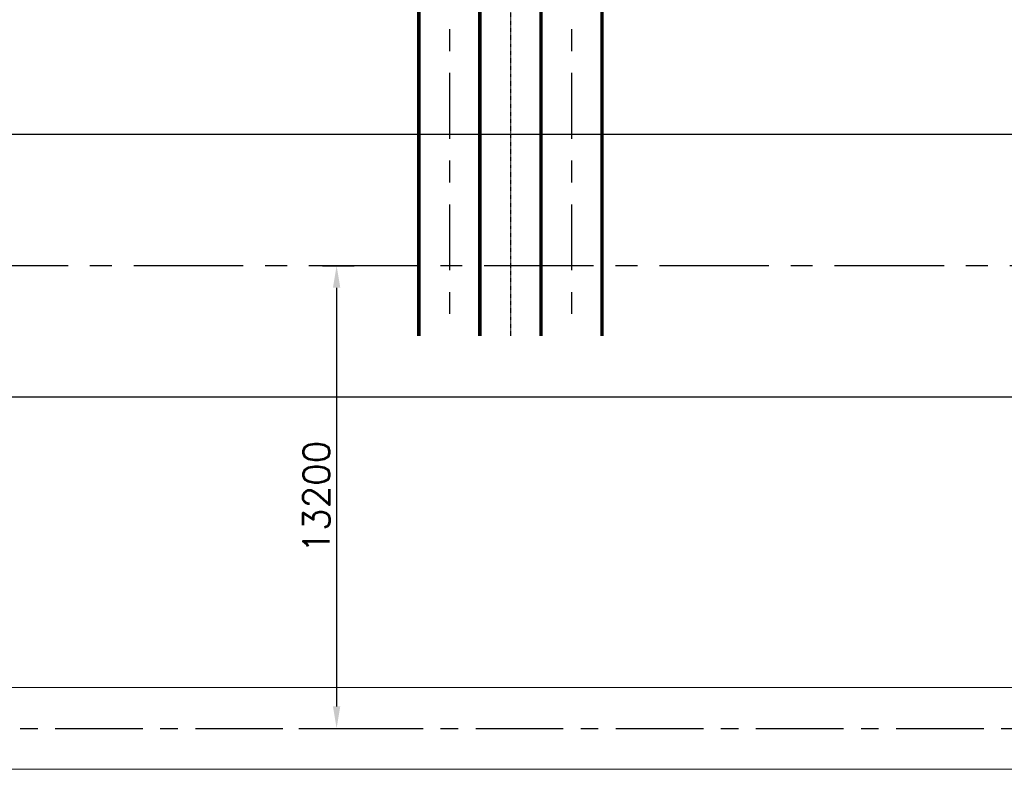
# Model space of a CAD drawing. Header units: inches. Extents: x -341304 to 31571016, y -692717 to 2132253.
# Tile 144 of 256: x 541203 to 569304, y -326851 to -305463. Entities that reach past the tile are written whole.
import ezdxf

# ---------------------------------------------------------------- set-up
doc = ezdxf.new("R2010")
doc.units = ezdxf.units.IN
doc.header["$MEASUREMENT"] = 0
for name, pattern in [('CENTER', [2, 1.25, -0.25, 0.25, -0.25]), ('CENTRE', [1.5, 0.75, -0.25, 0.25, -0.25]), ('DASHDOT', [1, 0.5, -0.25, 0, -0.25])]:
    doc.linetypes.add(name, pattern=pattern)
for name, color, linetype in [('0-CL', 8, 'CENTER'), ('0-CW SUPPLY', 4, 'Continuous'), ('TCE-ME-ROAD', 244, 'Continuous')]:
    doc.layers.add(name, color=color, linetype=linetype)
doc.styles.add('ROMANS', font='romans')
doc.dimstyles.new('User600', dxfattribs={"dimscale": 500, "dimtxt": 1.5, "dimasz": 1.25, "dimexe": 1, "dimexo": 1, "dimgap": 0.4, "dimtad": 1, "dimdec": 0, "dimzin": 0, "dimdsep": 46, "dimtxsty": 'ROMANS', "dimcen": 1, "dimclrd": 8, "dimclre": 8, "dimclrt": 3, "dimadec": 0, "dimazin": 0, "dimtfac": 1, "dimtdec": 0, "dimtix": 1, "dimtofl": 0, "dimtmove": 0, "dimatfit": 3, "dimfxl": 1, "dimtolj": 1, "dimtzin": 0, "dimarcsym": 0})

# ---------------------------------------------------------------- blocks, each defined once
blk = doc.blocks.new('BTG Road')
at = {"layer": 'TCE-ME-ROAD', "color": 11, "linetype": 'CENTER', "ltscale": 2500}
blk.add_line((2701394, 219644), (2701394, 641519), dxfattribs=at)
at = {"layer": 'TCE-ME-ROAD'}
for p, q in [((2697644, 432519), (2697644, 627644)), ((2705144, 440269), (2705144, 539690))]:
    blk.add_line(p, q, dxfattribs=at)
blk = doc.blocks.new('*D242')
at = {"color": 8, "lineweight": -2, "transparency": 16777216}
for p, q in [((549842, -312484), (550748, -312484)), ((550248, -313109), (550248, -325059)), ((549171, -325684), (550748, -325684))]:
    blk.add_line(p, q, dxfattribs=at)
at = {"color": 8, "transparency": 16777216}
for points in [[(550144, -313109), (550352, -313109), (550248, -312484)], [(550144, -325059), (550352, -325059), (550248, -325684)]]:
    blk.add_solid(points, dxfattribs=at)
at = {"layer": 'Defpoints', "color": 0, "transparency": 16777216}
for p in [(549342, -312484, -96251), (548671, -325684), (550248, -325684)]:
    blk.add_point(p, dxfattribs=at)
at = {"color": 3, "transparency": 16777216, "insert": (549673, -319084), "char_height": 750, "attachment_point": 5, "rotation": 90, "style": 'ROMANS'}
blk.add_mtext('\\A1;13200', dxfattribs=at)
blk = doc.blocks.new('GT REV-02')
at = {"color": 230, "linetype": 'CENTRE', "ltscale": 2500}
for p, q in [((-879684, 21691, -96251), (-879684, -809, -96251)), ((-876198, 21691, -96251), (-876198, -809, -96251))]:
    blk.add_line(p, q, dxfattribs=at)
at = {"color": 230, "linetype": 'CENTRE', "ltscale": 0.5}
blk.add_line((-877941, 21691, -96251), (-877941, -809, -96251), dxfattribs=at)
at = {"color": 230, "linetype": 'DASHDOT', "ltscale": 2500, "const_width": 100}
for points in [[(-880555, -809), (-880555, 24024)], [(-878812, -809), (-878812, 24024)], [(-877069, -809), (-877069, 24024)], [(-875326, -809), (-875326, 24024)]]:
    blk.add_lwpolyline(points, dxfattribs=at)

msp = doc.modelspace()

# ---------------------------------------------------------------- linework, layer by layer
at = {"layer": '0-CL', "lineweight": -3, "ltscale": 2000}
msp.add_line((454216.8, -325683.5), (576109.9, -325683.5), dxfattribs=at)
at = {"layer": '0-CW SUPPLY', "color": 4, "linetype": 'Continuous', "lineweight": 9, "ltscale": 2500}
for p, q in [((426292.6, -324516), (576109.9, -324516)), ((426292.6, -326851), (576109.9, -326851))]:
    msp.add_line(p, q, dxfattribs=at)

# ---------------------------------------------------------------- block references
at = {"color": 230}
msp.add_blockref('GT REV-02', (1433150.1, -313674.2, 96251.3), dxfattribs=at)
at = {"layer": 'TCE-ME-ROAD', "rotation": 90}
msp.add_blockref('BTG Road', (1037228.5, -3013877.5), dxfattribs=at)

# ---------------------------------------------------------------- dimensions: what is measured, and where the dimension line sits
at = {"color": 7}
dim = msp.add_linear_dim(base=(550248, -325683.5), p1=(549342.3, -312483.5, -96251.3), p2=(548671.5, -325683.5), angle=90, dimstyle='User600', dxfattribs=at)
dim.commit()
dim.dimension.update_dxf_attribs({"geometry": '*D242', "text_midpoint": (549673, -319083.5)})

doc.saveas('drawing.dxf')
